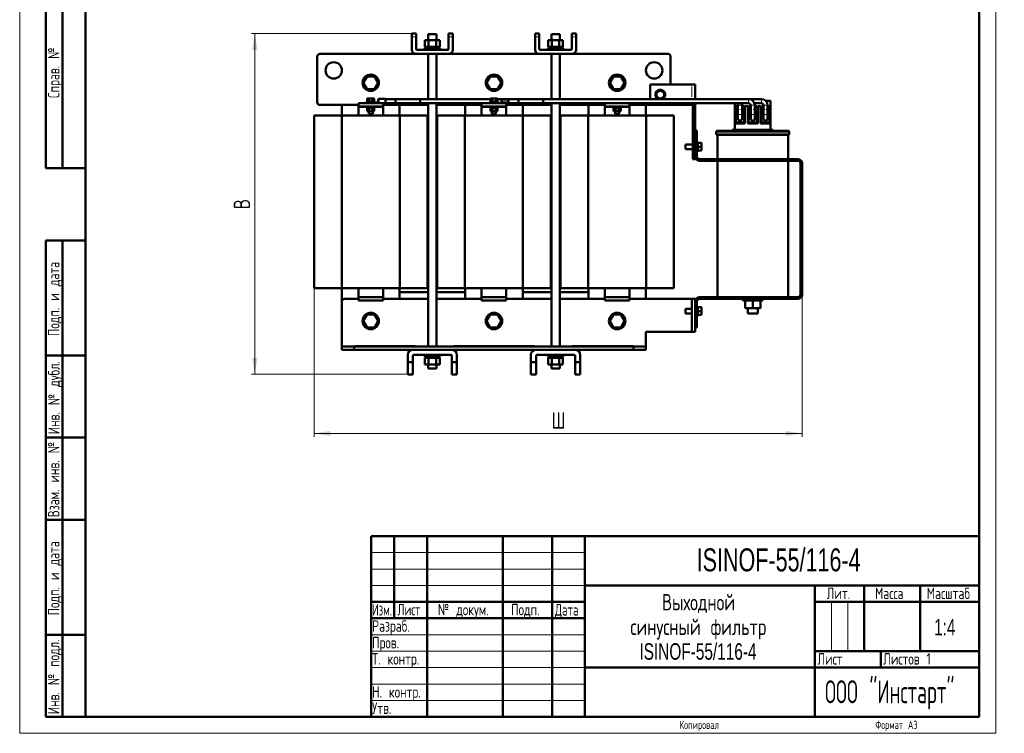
# Model space of a CAD drawing. Header units: millimetres. Extents: x 0 to 1198, y 0 to 1680.
# Tile 1 of 2: x 0 to 1198, y 0 to 869. Entities that reach past the tile are written whole.
import ezdxf

# ---------------------------------------------------------------- set-up
doc = ezdxf.new("R2010")
doc.units = ezdxf.units.MM
doc.header["$LTSCALE"] = 4
doc.linetypes.add('SLD-Сплошная', pattern=[0])
doc.styles.add('SLDTEXTSTYLE0', font='TXT', dxfattribs={"width": 0.7})
doc.styles.add('SLDTEXTSTYLE1', font='TXT', dxfattribs={"width": 0.7, "bigfont": 'bigfont'})
doc.styles.add('SLDTEXTSTYLE2', font='TXT', dxfattribs={"width": 0.705079, "bigfont": 'bigfont'})
doc.styles.add('SLDTEXTSTYLE3', font='TXT', dxfattribs={"width": 0.648852, "bigfont": 'bigfont'})
doc.styles.add('SLDTEXTSTYLE4', font='TXT', dxfattribs={"width": 0.632021, "bigfont": 'bigfont'})
doc.styles.add('SLDTEXTSTYLE5', font='TXT', dxfattribs={"width": 0.625377, "bigfont": 'bigfont'})
doc.styles.add('SLDTEXTSTYLE6', font='TXT', dxfattribs={"width": 0.583291, "bigfont": 'bigfont'})
doc.dimstyles.new('SLDDIMSTYLE0', dxfattribs={"dimtxt": 20, "dimasz": 20, "dimexe": 0, "dimexo": 0.0625, "dimgap": 5, "dimtad": 2, "dimdec": 1, "dimrnd": 1e-09, "dimzin": 12, "dimdsep": 46, "dimtxsty": 'SLDTEXTSTYLE0', "dimsah": 1, "dimcen": 0.09, "dimadec": 0, "dimazin": 3, "dimtfac": 1, "dimtdec": 3, "dimtofl": 0, "dimtmove": 0, "dimatfit": 3, "dimfxl": 1, "dimfrac": 2, "dimtolj": 1, "dimtzin": 12, "dimarcsym": 0})

# ---------------------------------------------------------------- blocks, each defined once
blk = doc.blocks.new('SW_NOTE_0')
at = {"color": 0, "linetype": 'Continuous', "lineweight": 0, "char_height": 20, "attachment_point": 2}
for s, insert, style in [('Выходной', (46.2, 25.7), 'SLDTEXTSTYLE1'), ('синусный фильтр', (45.9, -4.3), 'SLDTEXTSTYLE1'), ('ISINOF-55/116-4', (45.5, -34.3), 'SLDTEXTSTYLE0')]:
    blk.add_mtext(s, dxfattribs=dict(at, insert=insert, style=style))
blk = doc.blocks.new('_D')
at = {"color": 7, "linetype": 'SLD-Сплошная', "lineweight": 0}
for p, q in [((358.3, 541.9), (358.3, 361)), ((952.3, 533.9), (952.3, 361)), ((358.3, 365), (952.3, 365))]:
    blk.add_line(p, q, dxfattribs=at)
at = {"color": 7, "linetype": 'SLD-Сплошная', "lineweight": 18}
for points in [[(358.3, 365), (378.3, 361.9), (378.3, 368)], [(952.3, 365), (932.3, 368), (932.3, 361.9)]]:
    blk.add_solid(points, dxfattribs=at)
at = {"color": 7, "linetype": 'SLD-Сплошная', "lineweight": 18, "insert": (647.5, 390.7), "char_height": 20, "attachment_point": 1, "style": 'SLDTEXTSTYLE1'}
blk.add_mtext('Ш', dxfattribs=at)
blk = doc.blocks.new('_D_1')
at = {"color": 7, "linetype": 'SLD-Сплошная', "lineweight": 0}
for p, q in [((477.2, 851.9), (282.3, 851.9)), ((286.3, 437), (286.3, 851.9)), ((472.2, 437), (282.3, 437))]:
    blk.add_line(p, q, dxfattribs=at)
at = {"color": 7, "linetype": 'SLD-Сплошная', "lineweight": 18}
for points in [[(286.3, 851.9), (283.2, 831.9), (289.3, 831.9)], [(286.3, 437), (289.3, 457), (283.2, 457)]]:
    blk.add_solid(points, dxfattribs=at)
at = {"color": 7, "linetype": 'SLD-Сплошная', "lineweight": 18, "insert": (260.5, 638), "char_height": 20, "attachment_point": 1, "rotation": 90, "style": 'SLDTEXTSTYLE1'}
blk.add_mtext('В', dxfattribs=at)

msp = doc.modelspace()

# ---------------------------------------------------------------- linework, layer by layer
at = {"color": 7, "linetype": 'SLD-Сплошная', "lineweight": 18}
for p, q in [((0, 1680), (0, 0)), ((1188, 1680), (1188, 0)), ((428, 220), (688, 220)), ((428, 200), (688, 200)), ((428, 180), (688, 180)), ((988, 160), (988, 100)), ((1008, 160), (1008, 100)), ((428, 120), (688, 120)), ((428, 100), (688, 100)), ((428, 80), (688, 80)), ((428, 60), (688, 60)), ((428, 40), (688, 40)), ((0, 0), (1188, 0))]:
    msp.add_line(p, q, dxfattribs=at)
at = {"color": 7, "linetype": 'SLD-Сплошная', "lineweight": 50}
for p, q in [((80, 1660), (80, 20)), ((80, 1660), (80, 20)), ((1168, 20), (1168, 1660)), ((32, 688), (32, 1168)), ((32, 688), (32, 1168)), ((52, 688), (52, 1168)), ((52, 688), (52, 1168)), ((482.49, 851.86), (477.28, 851.86)), ((477.28, 847.69), (477.28, 851.86)), ((482.49, 847.69), (482.49, 851.86)), ((527.28, 851.86), (522.08, 851.86)), ((522.08, 847.69), (522.08, 851.86)), ((527.28, 847.69), (527.28, 851.86)), ((632.49, 851.86), (627.28, 851.86)), ((627.28, 847.69), (627.28, 851.86)), ((632.49, 847.69), (632.49, 851.86)), ((672.08, 847.69), (672.08, 851.86)), ((677.28, 851.86), (672.08, 851.86)), ((677.28, 847.69), (677.28, 851.86)), ((477.28, 847.69), (477.28, 832.11)), ((482.49, 833.15), (482.49, 847.69)), ((493.28, 835.71), (493.28, 843.71)), ((497.78, 843.71), (493.28, 843.71)), ((497.28, 850.9), (497.28, 843.71)), ((507.28, 850.9), (497.28, 850.9)), ((497.78, 835.71), (497.78, 843.71)), ((506.78, 843.71), (497.78, 843.71)), ((506.78, 835.71), (506.78, 843.71)), ((511.28, 843.71), (506.78, 843.71)), ((507.28, 843.71), (507.28, 850.9)), ((511.28, 835.71), (511.28, 843.71)), ((522.08, 847.69), (522.08, 833.15)), ((527.28, 832.11), (527.28, 847.69)), ((627.28, 847.69), (627.28, 832.11)), ((632.49, 833.15), (632.49, 847.69)), ((643.28, 835.71), (643.28, 843.71)), ((647.78, 843.71), (643.28, 843.71)), ((647.28, 850.9), (647.28, 843.71)), ((657.28, 850.9), (647.28, 850.9)), ((647.78, 835.71), (647.78, 843.71)), ((656.78, 843.71), (647.78, 843.71)), ((656.78, 835.71), (656.78, 843.71)), ((661.28, 843.71), (656.78, 843.71)), ((657.28, 843.71), (657.28, 850.9)), ((661.28, 835.71), (661.28, 843.71)), ((672.08, 847.69), (672.08, 833.15)), ((677.28, 832.11), (677.28, 847.69)), ((521.03, 832.11), (483.53, 832.11)), ((492.28, 833.71), (492.28, 832.11)), ((512.28, 833.71), (492.28, 833.71)), ((492.28, 832.11), (512.28, 832.11)), ((493.28, 835.71), (497.78, 835.71)), ((494.49, 835.71), (494.49, 833.71)), ((497.28, 832.11), (497.28, 832.11)), ((497.78, 835.71), (506.78, 835.71)), ((506.78, 835.71), (511.28, 835.71)), ((507.28, 832.11), (507.28, 832.11)), ((510.08, 833.71), (510.08, 835.71)), ((512.28, 832.11), (512.28, 833.71)), ((671.03, 832.11), (633.53, 832.11)), ((642.28, 833.71), (642.28, 832.11)), ((642.28, 833.71), (662.28, 833.71)), ((642.28, 832.11), (662.28, 832.11)), ((643.28, 835.71), (647.78, 835.71)), ((644.49, 835.71), (644.49, 833.71)), ((647.28, 832.11), (647.28, 832.11)), ((647.78, 835.71), (656.78, 835.71)), ((656.78, 835.71), (661.28, 835.71)), ((657.28, 832.11), (657.28, 832.11)), ((660.08, 833.71), (660.08, 835.71)), ((662.28, 832.11), (662.28, 833.71)), ((362.28, 823.9), (362.28, 767.9)), ((482.49, 826.9), (365.28, 826.9)), ((522.08, 826.9), (482.49, 826.9)), ((497.28, 826.9), (497.28, 771.99)), ((507.28, 771.99), (507.28, 826.9)), ((632.49, 826.9), (522.08, 826.9)), ((672.08, 826.9), (632.49, 826.9)), ((647.28, 826.9), (647.28, 771.99)), ((657.28, 771.99), (657.28, 826.9)), ((789.28, 826.9), (672.08, 826.9)), ((792.28, 789.9), (792.28, 823.9)), ((418.28, 791.9), (422.78, 799.7)), ((422.78, 784.11), (418.28, 791.9)), ((422.78, 799.7), (431.78, 799.7)), ((431.78, 799.7), (436.28, 791.9)), ((436.28, 791.9), (431.78, 784.11)), ((568.28, 791.9), (572.78, 799.7)), ((572.78, 784.11), (568.28, 791.9)), ((572.78, 799.7), (581.78, 799.7)), ((581.78, 799.7), (586.28, 791.9)), ((586.28, 791.9), (581.78, 784.11)), ((718.28, 791.9), (722.78, 799.7)), ((722.78, 784.11), (718.28, 791.9)), ((722.78, 799.7), (731.78, 799.7)), ((731.78, 799.7), (736.28, 791.9)), ((736.28, 791.9), (731.78, 784.11)), ((431.78, 784.11), (422.78, 784.11)), ((581.78, 784.11), (572.78, 784.11)), ((731.78, 784.11), (722.78, 784.11)), ((767.28, 789.9), (818.28, 789.9)), ((767.28, 789.9), (767.28, 771.99)), ((775.11, 780.1), (779.78, 782.8)), ((775.11, 774.7), (775.11, 780.1)), ((779.78, 782.8), (784.46, 780.1)), ((784.46, 780.1), (784.46, 774.7)), ((822.28, 789.9), (818.28, 789.9)), ((822.28, 789.9), (822.28, 771.99)), ((421.28, 767.86), (421.28, 767.06)), ((431.6, 767.86), (421.28, 767.86)), ((421.28, 767.06), (431.35, 767.06)), ((422.48, 768.9), (422.48, 768.13)), ((422.48, 768.9), (432.08, 768.9)), ((422.48, 768.13), (432.08, 768.13)), ((422.96, 772.8), (422.96, 768.96)), ((425.12, 772.8), (422.96, 772.8)), ((425.12, 768.96), (422.96, 768.96)), ((424.88, 768.9), (424.88, 768.9)), ((429.68, 768.9), (424.88, 768.9)), ((424.88, 768.13), (424.88, 767.86)), ((424.88, 767.06), (424.88, 766.9)), ((425.12, 768.96), (425.12, 772.8)), ((429.44, 772.8), (425.12, 772.8)), ((429.44, 768.96), (425.12, 768.96)), ((429.44, 768.96), (429.44, 772.8)), ((431.6, 772.8), (429.44, 772.8)), ((431.6, 768.96), (429.44, 768.96)), ((429.68, 768.9), (429.68, 768.9)), ((429.68, 767.86), (429.68, 768.13)), ((429.68, 766.9), (429.68, 767.06)), ((431.6, 768.96), (431.6, 772.8)), ((432.07, 767.06), (432.07, 767.06)), ((432.07, 767.06), (432.08, 767.06)), ((432.08, 768.13), (432.08, 768.9)), ((432.62, 767.16), (433.2, 767.01)), ((436.28, 768.46), (432.87, 767.97)), ((433.13, 767.03), (433.19, 767.01)), ((436.57, 767.86), (433.33, 767.28)), ((436.58, 771.99), (436.28, 771.99)), ((436.28, 771.99), (436.28, 768.04)), ((445.08, 772.46), (436.58, 772.46)), ((445.08, 772.46), (445.08, 772.46)), ((445.08, 771.99), (445.08, 772.46)), ((445.08, 772.46), (445.08, 771.99)), ((457.28, 771.99), (445.08, 771.99)), ((487.28, 771.99), (457.28, 771.99)), ((572.96, 771.99), (487.28, 771.99)), ((572.48, 768.9), (572.48, 768.13)), ((572.48, 768.9), (582.08, 768.9)), ((572.48, 768.13), (582.08, 768.13)), ((572.96, 768.96), (572.96, 772.8)), ((575.12, 772.8), (572.96, 772.8)), ((572.96, 768.96), (575.12, 768.96)), ((574.88, 768.9), (574.88, 768.9)), ((579.68, 768.9), (574.88, 768.9)), ((574.88, 768.13), (574.88, 766.9)), ((575.12, 768.96), (575.12, 772.8)), ((579.44, 772.8), (575.12, 772.8)), ((575.12, 768.96), (579.44, 768.96)), ((579.44, 768.96), (579.44, 772.8)), ((581.6, 772.8), (579.44, 772.8)), ((579.44, 768.96), (581.6, 768.96)), ((579.68, 768.9), (579.68, 768.9)), ((579.68, 766.9), (579.68, 768.13)), ((581.6, 768.96), (581.6, 772.8)), ((586.28, 771.99), (581.6, 771.99)), ((582.08, 768.13), (582.08, 768.9)), ((586.27, 767.86), (586.59, 767.86)), ((607.28, 771.99), (586.28, 771.99)), ((586.28, 771.99), (586.28, 768.04)), ((586.57, 768.01), (586.58, 768.5)), ((586.58, 771.46), (586.58, 771.99)), ((595.08, 771.46), (586.58, 771.46)), ((586.58, 767.86), (595.08, 767.86)), ((637.28, 771.99), (607.28, 771.99)), ((887.28, 771.99), (637.28, 771.99)), ((779.78, 772), (775.11, 774.7)), ((784.46, 774.7), (779.78, 772)), ((902.8, 771.99), (887.28, 771.99)), ((907.89, 770), (914.03, 770)), ((914.03, 753), (914.03, 770)), ((365.28, 764.9), (412.28, 764.9)), ((392.28, 764.9), (392.28, 751.9)), ((412.28, 766.9), (412.28, 762.9)), ((412.28, 766.9), (442.28, 766.9)), ((412.28, 762.9), (442.28, 762.9)), ((412.28, 761.9), (412.28, 762.9)), ((412.28, 761.9), (412.28, 751.9)), ((422.48, 762.78), (422.48, 762.01)), ((432.08, 762.78), (422.48, 762.78)), ((432.08, 762.01), (422.48, 762.01)), ((422.96, 761.05), (422.96, 757.21)), ((425.12, 761.05), (422.96, 761.05)), ((422.96, 757.21), (425.12, 757.21)), ((423.54, 762.01), (423.54, 761.05)), ((424.88, 762.9), (424.88, 762.78)), ((424.88, 757.21), (424.88, 753.9)), ((425.12, 761.05), (425.12, 757.21)), ((429.44, 761.05), (425.12, 761.05)), ((425.12, 757.21), (429.44, 757.21)), ((429.44, 761.05), (429.44, 757.21)), ((431.6, 761.05), (429.44, 761.05)), ((429.44, 757.21), (431.6, 757.21)), ((429.68, 762.78), (429.68, 762.9)), ((429.68, 753.9), (429.68, 757.21)), ((431.02, 761.05), (431.02, 762.01)), ((431.6, 761.05), (431.6, 757.21)), ((432.08, 762.01), (432.08, 762.78)), ((433.2, 767.01), (435.61, 766.9)), ((442.28, 766.9), (442.28, 762.9)), ((442.28, 766.86), (445.08, 766.86)), ((442.28, 764.9), (497.28, 764.9)), ((442.28, 762.9), (442.28, 761.9)), ((442.28, 761.9), (442.28, 751.9)), ((445.08, 766.99), (457.28, 766.99)), ((457.28, 766.99), (487.28, 766.99)), ((462.28, 751.9), (462.28, 764.9)), ((487.28, 766.99), (574.88, 766.99)), ((497.28, 766.99), (497.28, 470.9)), ((507.28, 470.9), (507.28, 766.99)), ((507.28, 764.9), (562.28, 764.9)), ((542.28, 764.9), (542.28, 751.9)), ((562.28, 766.9), (562.28, 762.9)), ((562.28, 766.9), (592.28, 766.9)), ((562.28, 762.9), (592.28, 762.9)), ((562.28, 761.9), (562.28, 762.9)), ((562.28, 761.9), (562.28, 751.9)), ((572.48, 762.78), (572.48, 762.01)), ((582.08, 762.78), (572.48, 762.78)), ((582.08, 762.01), (572.48, 762.01)), ((572.96, 761.05), (572.96, 757.21)), ((572.96, 761.05), (575.12, 761.05)), ((572.96, 757.21), (575.12, 757.21)), ((573.54, 762.01), (573.54, 761.05)), ((574.88, 762.9), (574.88, 762.78)), ((574.88, 757.21), (574.88, 753.9)), ((575.12, 757.21), (575.12, 761.05)), ((575.12, 761.05), (579.44, 761.05)), ((575.12, 757.21), (579.44, 757.21)), ((579.44, 761.05), (579.44, 757.21)), ((579.44, 761.05), (581.6, 761.05)), ((579.44, 757.21), (581.6, 757.21)), ((579.68, 766.99), (595.08, 766.99)), ((579.68, 762.78), (579.68, 762.9)), ((579.68, 753.9), (579.68, 757.21)), ((581.02, 761.05), (581.02, 762.01)), ((581.6, 761.05), (581.6, 757.21)), ((582.08, 762.01), (582.08, 762.78)), ((592.28, 766.9), (592.28, 762.9)), ((592.28, 764.9), (647.28, 764.9)), ((592.28, 762.9), (592.28, 761.9)), ((592.28, 761.9), (592.28, 751.9)), ((595.08, 766.99), (607.28, 766.99)), ((607.28, 766.99), (637.28, 766.99)), ((612.28, 751.9), (612.28, 764.9)), ((637.28, 766.99), (887.28, 766.99)), ((647.28, 766.99), (647.28, 470.9)), ((657.28, 470.9), (657.28, 766.99)), ((657.28, 764.9), (712.28, 764.9)), ((692.28, 764.9), (692.28, 751.9)), ((712.28, 766.9), (742.28, 766.9)), ((712.28, 766.9), (712.28, 762.9)), ((712.28, 762.9), (742.28, 762.9)), ((712.28, 761.9), (712.28, 762.9)), ((712.28, 761.9), (712.28, 751.9)), ((722.48, 762.78), (722.48, 762.01)), ((732.08, 762.78), (722.48, 762.78)), ((732.08, 762.01), (722.48, 762.01)), ((722.96, 761.05), (722.96, 757.21)), ((725.12, 761.05), (722.96, 761.05)), ((722.96, 757.21), (725.12, 757.21)), ((723.54, 762.01), (723.54, 761.05)), ((724.88, 766.99), (724.88, 766.9)), ((724.88, 762.9), (724.88, 762.78)), ((724.88, 757.21), (724.88, 753.9)), ((725.12, 761.05), (725.12, 757.21)), ((729.44, 761.05), (725.12, 761.05)), ((725.12, 757.21), (729.44, 757.21)), ((729.44, 761.05), (729.44, 757.21)), ((731.6, 761.05), (729.44, 761.05)), ((729.44, 757.21), (731.6, 757.21)), ((729.68, 766.9), (729.68, 766.99)), ((729.68, 762.78), (729.68, 762.9)), ((729.68, 753.9), (729.68, 757.21)), ((731.02, 761.05), (731.02, 762.01)), ((731.6, 761.05), (731.6, 757.21)), ((732.08, 762.01), (732.08, 762.78)), ((742.28, 766.9), (742.28, 762.9)), ((742.28, 764.9), (767.28, 764.9)), ((742.28, 762.9), (742.28, 761.9)), ((742.28, 761.9), (742.28, 751.9)), ((762.28, 751.9), (762.28, 764.9)), ((767.28, 766.99), (767.28, 764.9)), ((767.28, 764.9), (818.28, 764.9)), ((818.28, 764.9), (822.28, 764.9)), ((819.28, 734.9), (819.28, 764.9)), ((822.28, 766.99), (822.28, 764.9)), ((822.28, 734.9), (822.28, 764.9)), ((870.53, 753), (870.53, 766.99)), ((874.27, 763.5), (871.73, 763.5)), ((871.73, 763.5), (871.73, 753.5)), ((874.27, 764.49), (874.27, 759.49)), ((874.27, 759.49), (874.27, 753.34)), ((879.27, 759.49), (879.27, 764.49)), ((881.73, 763.5), (879.27, 763.5)), ((879.27, 753.34), (879.27, 759.49)), ((881.73, 753.5), (881.73, 763.5)), ((882.73, 763.5), (886.28, 763.5)), ((882.73, 763.5), (882.73, 753)), ((886.28, 753), (886.28, 763.5)), ((889.78, 763.5), (887.28, 763.5)), ((887.28, 763.5), (887.28, 753.5)), ((889.78, 764.49), (889.78, 759.49)), ((889.78, 759.49), (889.78, 753.34)), ((894.35, 766.99), (902.8, 766.99)), ((894.78, 759.49), (894.78, 764.49)), ((897.28, 763.5), (894.78, 763.5)), ((894.78, 753.34), (894.78, 759.49)), ((897.28, 753.5), (897.28, 763.5)), ((898.28, 763.5), (901.83, 763.5)), ((898.28, 753), (898.28, 763.5)), ((901.83, 753), (901.83, 763.5)), ((905.3, 763.5), (902.83, 763.5)), ((902.83, 763.5), (902.83, 753.5)), ((905.3, 764.49), (905.3, 759.49)), ((905.3, 759.49), (905.3, 753.34)), ((910.3, 759.49), (910.3, 764.49)), ((912.83, 763.5), (910.3, 763.5)), ((910.3, 753.34), (910.3, 759.49)), ((912.83, 753.5), (912.83, 763.5)), ((358.26, 751.9), (358.26, 541.9)), ((358.26, 751.9), (392.03, 751.9)), ((392.03, 751.9), (392.03, 541.9)), ((392.03, 751.9), (462.54, 751.9)), ((424.88, 753.9), (429.68, 753.9)), ((462.54, 751.9), (462.54, 541.9)), ((462.54, 751.9), (496.31, 751.9)), ((496.31, 541.9), (496.31, 751.9)), ((508.26, 751.9), (508.26, 541.9)), ((508.26, 751.9), (542.03, 751.9)), ((542.03, 751.9), (542.03, 541.9)), ((542.03, 751.9), (612.54, 751.9)), ((574.88, 753.9), (579.68, 753.9)), ((612.54, 751.9), (612.54, 541.9)), ((612.54, 751.9), (646.31, 751.9)), ((646.31, 541.9), (646.31, 751.9)), ((658.26, 751.9), (658.26, 541.9)), ((658.26, 751.9), (692.03, 751.9)), ((692.03, 751.9), (692.03, 541.9)), ((692.03, 751.9), (762.54, 751.9)), ((724.88, 753.9), (729.68, 753.9)), ((762.54, 751.9), (762.54, 541.9)), ((762.54, 751.9), (796.31, 751.9)), ((796.31, 541.9), (796.31, 751.9)), ((874.27, 753), (870.53, 753)), ((870.53, 742.5), (870.53, 753)), ((871.73, 753.5), (874.27, 753.5)), ((874.27, 752.5), (871.73, 752.5)), ((871.73, 752.5), (871.73, 743.5)), ((871.73, 743.5), (881.73, 743.5)), ((874.27, 748.34), (874.27, 753.34)), ((874.27, 748.8), (874.27, 747.3)), ((874.53, 747.3), (874.27, 747.3)), ((879.27, 747.3), (879.01, 747.3)), ((879.27, 753.5), (881.73, 753.5)), ((879.27, 753.34), (879.27, 748.34)), ((882.73, 753), (879.27, 753)), ((881.73, 752.5), (879.27, 752.5)), ((879.27, 748.8), (879.27, 747.3)), ((879.27, 748.8), (879.27, 748.8)), ((881.73, 743.5), (881.73, 752.5)), ((882.73, 753), (882.73, 742.5)), ((889.78, 753), (886.28, 753)), ((886.28, 742.5), (886.28, 753)), ((887.28, 753.5), (889.78, 753.5)), ((889.78, 752.5), (887.28, 752.5)), ((887.28, 752.5), (887.28, 743.5)), ((887.28, 743.5), (897.28, 743.5)), ((889.78, 748.34), (889.78, 753.34)), ((889.78, 748.8), (889.78, 747.3)), ((890.04, 747.3), (889.78, 747.3)), ((894.78, 747.3), (894.52, 747.3)), ((894.78, 753.5), (897.28, 753.5)), ((894.78, 753.34), (894.78, 748.34)), ((898.28, 753), (894.78, 753)), ((897.28, 752.5), (894.78, 752.5)), ((894.78, 748.8), (894.78, 747.3)), ((894.78, 748.8), (894.78, 748.8)), ((897.28, 743.5), (897.28, 752.5)), ((898.28, 742.5), (898.28, 753)), ((905.3, 753), (901.83, 753)), ((901.83, 753), (901.83, 742.5)), ((902.83, 753.5), (905.3, 753.5)), ((905.3, 752.5), (902.83, 752.5)), ((902.83, 752.5), (902.83, 743.5)), ((902.83, 743.5), (912.83, 743.5)), ((905.3, 748.34), (905.3, 753.34)), ((905.3, 748.8), (905.3, 747.3)), ((905.55, 747.3), (905.3, 747.3)), ((910.3, 747.3), (910.04, 747.3)), ((910.3, 753.5), (912.83, 753.5)), ((910.3, 753.34), (910.3, 748.34)), ((914.03, 753), (910.3, 753)), ((912.83, 752.5), (910.3, 752.5)), ((910.3, 748.8), (910.3, 747.3)), ((912.83, 743.5), (912.83, 752.5)), ((914.03, 742.5), (914.03, 753)), ((822.28, 734.9), (819.28, 734.9)), ((819.28, 698.9), (819.28, 734.9)), ((822.28, 698.9), (822.28, 734.9)), ((824.28, 733.9), (822.28, 733.9)), ((824.28, 733.9), (824.28, 730.9)), ((847.78, 731.9), (847.78, 729.9)), ((935.28, 733.4), (849.28, 733.4)), ((867.28, 734.7), (867.28, 733.4)), ((917.28, 734.7), (867.28, 734.7)), ((870.53, 742.5), (882.73, 742.5)), ((870.53, 734.7), (870.53, 742.5)), ((886.28, 742.5), (898.28, 742.5)), ((901.83, 742.5), (914.03, 742.5)), ((914.03, 742.5), (914.03, 734.7)), ((917.28, 733.4), (917.28, 734.7)), ((936.78, 729.9), (936.78, 731.9)), ((822.28, 701.9), (822.28, 730.9)), ((824.28, 730.9), (824.28, 701.9)), ((825.24, 719.9), (824.28, 719.9)), ((825.24, 719.9), (825.24, 707.9)), ((849.28, 728.4), (849.28, 698.9)), ((935.28, 728.4), (849.28, 728.4)), ((935.28, 698.9), (935.28, 728.4)), ((819.28, 716.9), (810.28, 716.9)), ((810.28, 716.9), (810.28, 710.9)), ((810.28, 710.9), (819.28, 710.9)), ((824.28, 707.9), (825.24, 707.9)), ((830.04, 718.58), (825.24, 718.58)), ((825.24, 713.9), (830.04, 713.9)), ((825.24, 709.23), (830.04, 709.23)), ((830.04, 713.9), (830.04, 718.58)), ((830.04, 709.23), (830.04, 713.9)), ((819.28, 698.9), (822.28, 698.9)), ((827.28, 698.9), (947.28, 698.9)), ((947.28, 696.9), (827.28, 696.9)), ((849.28, 696.9), (849.28, 530.9)), ((935.28, 530.9), (935.28, 696.9)), ((32, 688), (80, 688)), ((950.28, 533.9), (950.28, 693.9)), ((952.28, 693.9), (952.28, 533.9)), ((32, 20), (32, 600)), ((32, 600), (80, 600)), ((52, 20), (52, 600)), ((358.26, 541.9), (392.03, 541.9)), ((392.03, 541.9), (462.54, 541.9)), ((392.28, 541.9), (392.28, 525.9)), ((412.28, 541.9), (412.28, 531.9)), ((442.28, 541.9), (442.28, 531.9)), ((462.28, 528.9), (462.28, 541.9)), ((462.54, 541.9), (496.31, 541.9)), ((508.26, 541.9), (542.03, 541.9)), ((542.03, 541.9), (612.54, 541.9)), ((542.28, 541.9), (542.28, 528.9)), ((562.28, 541.9), (562.28, 531.9)), ((592.28, 541.9), (592.28, 531.9)), ((612.28, 528.9), (612.28, 541.9)), ((612.54, 541.9), (646.31, 541.9)), ((658.26, 541.9), (692.03, 541.9)), ((692.03, 541.9), (762.54, 541.9)), ((692.28, 541.9), (692.28, 528.9)), ((712.28, 541.9), (712.28, 531.9)), ((742.28, 541.9), (742.28, 531.9)), ((762.28, 528.9), (762.28, 541.9)), ((762.54, 541.9), (796.31, 541.9)), ((395.28, 528.9), (412.28, 528.9)), ((412.28, 530.9), (412.28, 531.9)), ((412.28, 530.9), (412.28, 526.9)), ((412.28, 530.9), (442.28, 530.9)), ((442.28, 531.9), (442.28, 530.9)), ((442.28, 530.9), (442.28, 526.9)), ((442.28, 528.9), (497.28, 528.9)), ((462.28, 536.9), (497.28, 536.9)), ((507.28, 536.9), (542.28, 536.9)), ((507.28, 528.9), (562.28, 528.9)), ((562.28, 530.9), (562.28, 531.9)), ((562.28, 530.9), (592.28, 530.9)), ((562.28, 530.9), (562.28, 526.9)), ((592.28, 531.9), (592.28, 530.9)), ((592.28, 530.9), (592.28, 526.9)), ((592.28, 528.9), (647.28, 528.9)), ((612.28, 536.9), (647.28, 536.9)), ((657.28, 536.9), (692.28, 536.9)), ((657.28, 528.9), (712.28, 528.9)), ((712.28, 530.9), (712.28, 531.9)), ((712.28, 530.9), (742.28, 530.9)), ((712.28, 530.9), (712.28, 526.9)), ((742.28, 531.9), (742.28, 530.9)), ((742.28, 530.9), (742.28, 526.9)), ((742.28, 528.9), (817.28, 528.9)), ((817.28, 528.9), (818.28, 528.9)), ((818.28, 528.9), (818.28, 488.9)), ((818.28, 528.9), (822.28, 528.9)), ((822.28, 528.9), (822.28, 488.9)), ((827.28, 530.9), (947.28, 530.9)), ((947.28, 528.9), (827.28, 528.9)), ((880.28, 528.9), (880.28, 526.98)), ((904.28, 526.98), (904.28, 528.9)), ((392.28, 471.9), (392.28, 525.9)), ((412.28, 526.9), (442.28, 526.9)), ((562.28, 526.9), (592.28, 526.9)), ((712.28, 526.9), (742.28, 526.9)), ((818.28, 516.9), (810.28, 516.9)), ((810.28, 516.9), (810.28, 510.9)), ((822.28, 496.9), (822.28, 525.9)), ((824.28, 525.9), (824.28, 496.9)), ((825.24, 519.9), (824.28, 519.9)), ((825.24, 519.9), (825.24, 507.9)), ((825.24, 518.58), (830.04, 518.58)), ((830.04, 513.9), (830.04, 518.58)), ((904.28, 526.98), (880.28, 526.98)), ((882.93, 526.98), (882.93, 517.38)), ((882.93, 517.38), (892.28, 517.38)), ((886.28, 517.38), (886.28, 510.9)), ((892.28, 526.98), (892.28, 517.38)), ((892.28, 517.38), (901.64, 517.38)), ((898.28, 510.9), (898.28, 517.38)), ((901.64, 526.98), (901.64, 517.38)), ((418.28, 501.9), (422.78, 509.7)), ((422.78, 509.7), (431.78, 509.7)), ((431.78, 509.7), (436.28, 501.9)), ((568.28, 501.9), (572.78, 509.7)), ((572.78, 509.7), (581.78, 509.7)), ((581.78, 509.7), (586.28, 501.9)), ((718.28, 501.9), (722.78, 509.7)), ((722.78, 509.7), (731.78, 509.7)), ((731.78, 509.7), (736.28, 501.9)), ((810.28, 510.9), (818.28, 510.9)), ((824.28, 507.9), (825.24, 507.9)), ((825.24, 513.9), (830.04, 513.9)), ((825.24, 509.23), (830.04, 509.23)), ((830.04, 509.23), (830.04, 513.9)), ((886.28, 510.9), (898.28, 510.9)), ((422.78, 494.11), (418.28, 501.9)), ((431.78, 494.11), (422.78, 494.11)), ((436.28, 501.9), (431.78, 494.11)), ((572.78, 494.11), (568.28, 501.9)), ((581.78, 494.11), (572.78, 494.11)), ((586.28, 501.9), (581.78, 494.11)), ((722.78, 494.11), (718.28, 501.9)), ((731.78, 494.11), (722.78, 494.11)), ((736.28, 501.9), (731.78, 494.11)), ((822.28, 493.9), (824.28, 493.9)), ((824.28, 496.9), (824.28, 493.9)), ((762.28, 471.9), (762.28, 488.9)), ((817.28, 488.9), (762.28, 488.9)), ((818.28, 488.9), (817.28, 488.9)), ((822.28, 488.9), (818.28, 488.9)), ((392.28, 470.9), (392.28, 471.9)), ((392.28, 466.9), (392.28, 470.9)), ((392.28, 470.9), (407.28, 470.9)), ((407.28, 466.9), (407.28, 470.9)), ((407.28, 470.9), (747.28, 470.9)), ((747.28, 470.9), (747.28, 466.9)), ((747.28, 470.9), (762.28, 470.9)), ((762.28, 471.9), (762.28, 470.9)), ((762.28, 466.9), (762.28, 470.9)), ((80, 460), (32, 460)), ((392.28, 466.9), (407.28, 466.9)), ((478.53, 466.9), (407.28, 466.9)), ((472.28, 460.65), (472.28, 451.95)), ((478.53, 466.9), (526.03, 466.9)), ((478.53, 451.95), (478.53, 459.4)), ((479.78, 460.65), (524.78, 460.65)), ((492.28, 460.6), (492.28, 459)), ((512.28, 460.6), (492.28, 460.6)), ((512.28, 459), (492.28, 459)), ((493.28, 457), (493.28, 449)), ((497.78, 457), (493.28, 457)), ((494.49, 459), (494.49, 457)), ((497.28, 460.65), (497.28, 460.6)), ((497.78, 457), (497.78, 449)), ((506.78, 457), (497.78, 457)), ((506.78, 457), (506.78, 449)), ((511.28, 457), (506.78, 457)), ((507.28, 460.6), (507.28, 460.65)), ((510.08, 457), (510.08, 459)), ((511.28, 457), (511.28, 449)), ((512.28, 459), (512.28, 460.6)), ((628.53, 466.9), (526.03, 466.9)), ((526.03, 459.4), (526.03, 451.95)), ((532.28, 451.95), (532.28, 460.65)), ((622.28, 460.65), (622.28, 451.95)), ((628.53, 466.9), (676.03, 466.9)), ((628.53, 451.95), (628.53, 459.4)), ((629.78, 460.65), (674.78, 460.65)), ((642.28, 460.6), (642.28, 459)), ((662.28, 460.6), (642.28, 460.6)), ((642.28, 459), (662.28, 459)), ((643.28, 457), (643.28, 449)), ((647.78, 457), (643.28, 457)), ((644.49, 459), (644.49, 457)), ((647.28, 460.65), (647.28, 460.6)), ((647.78, 457), (647.78, 449)), ((656.78, 457), (647.78, 457)), ((656.78, 457), (656.78, 449)), ((661.28, 457), (656.78, 457)), ((657.28, 460.6), (657.28, 460.65)), ((660.08, 457), (660.08, 459)), ((661.28, 457), (661.28, 449)), ((662.28, 459), (662.28, 460.6)), ((747.28, 466.9), (676.03, 466.9)), ((676.03, 459.4), (676.03, 451.95)), ((682.28, 451.95), (682.28, 460.65)), ((762.28, 466.9), (747.28, 466.9)), ((472.28, 451.95), (478.53, 451.95)), ((472.28, 451.95), (472.28, 436.95)), ((478.53, 451.95), (478.53, 436.95)), ((493.28, 449), (497.78, 449)), ((497.28, 449), (497.28, 443.9)), ((497.28, 443.9), (507.28, 443.9)), ((497.78, 449), (506.78, 449)), ((506.78, 449), (511.28, 449)), ((507.28, 443.9), (507.28, 449)), ((526.03, 451.95), (532.28, 451.95)), ((526.03, 451.95), (526.03, 436.95)), ((532.28, 451.95), (532.28, 436.95)), ((622.28, 451.95), (628.53, 451.95)), ((622.28, 451.95), (622.28, 436.95)), ((628.53, 451.95), (628.53, 436.95)), ((643.28, 449), (647.78, 449)), ((647.28, 449), (647.28, 443.9)), ((647.28, 443.9), (657.28, 443.9)), ((647.78, 449), (656.78, 449)), ((656.78, 449), (661.28, 449)), ((657.28, 443.9), (657.28, 449)), ((676.03, 451.95), (682.28, 451.95)), ((676.03, 451.95), (676.03, 436.95)), ((682.28, 451.95), (682.28, 436.95)), ((472.28, 436.95), (478.53, 436.95)), ((526.03, 436.95), (532.28, 436.95)), ((622.28, 436.95), (628.53, 436.95)), ((676.03, 436.95), (682.28, 436.95)), ((80, 360), (32, 360)), ((80, 260), (32, 260)), ((428, 240), (1168, 240)), ((428, 240), (428, 20)), ((456, 140), (456, 240)), ((496, 240), (496, 20)), ((588, 240), (588, 20)), ((648, 240), (648, 20)), ((688, 240), (688, 20)), ((688, 180), (1168, 180)), ((968, 180), (968, 20)), ((1028, 180), (1028, 100)), ((1096, 180), (1096, 100)), ((428, 160), (688, 160)), ((968, 160), (1168, 160)), ((428, 140), (688, 140)), ((32, 120), (80, 120)), ((968, 100), (1168, 100)), ((1048, 100), (1048, 80)), ((688, 80), (1168, 80)), ((32, 20), (80, 20)), ((80, 20), (1168, 20))]:
    msp.add_line(p, q, dxfattribs=at)
at = {"color": 8, "linetype": 'SLD-Сплошная', "lineweight": 18}
for p, q in [((481.71, 847.69), (478.06, 847.69)), ((526.5, 847.69), (522.86, 847.69)), ((631.71, 847.69), (628.07, 847.69)), ((676.5, 847.69), (672.86, 847.69)), ((818.28, 787.22), (818.28, 774.68)), ((431.37, 767.11), (431.58, 767.81)), ((433.11, 767.25), (432.25, 767.09)), ((432.91, 767.91), (433.05, 767.67)), ((887.28, 766.99), (887.28, 771.99)), ((902.8, 766.99), (902.8, 771.99)), ((421.85, 761.9), (413.97, 761.9)), ((440.59, 761.9), (432.71, 761.9)), ((571.85, 761.9), (563.97, 761.9)), ((590.59, 761.9), (582.71, 761.9)), ((721.85, 761.9), (713.97, 761.9)), ((740.59, 761.9), (732.71, 761.9)), ((818.28, 766.68), (818.28, 765.22)), ((874.27, 764.49), (879.27, 764.49)), ((889.78, 764.49), (894.78, 764.49)), ((905.3, 764.49), (910.3, 764.49)), ((936.78, 731.9), (847.78, 731.9)), ((822.58, 730.9), (823.98, 730.9)), ((892.28, 729.9), (847.78, 729.9)), ((936.78, 729.9), (892.28, 729.9)), ((416.78, 531.9), (437.78, 531.9)), ((566.78, 531.9), (587.78, 531.9)), ((716.78, 531.9), (737.78, 531.9)), ((817.28, 518.7), (817.28, 527.1)), ((817.28, 492.2), (817.28, 507.6)), ((823.98, 496.9), (822.58, 496.9)), ((408.03, 471.9), (481.53, 471.9)), ((528.28, 471.9), (626.28, 471.9)), ((673.03, 471.9), (746.53, 471.9))]:
    msp.add_line(p, q, dxfattribs=at)
at = {"color": 7, "linetype": 'SLD-Сплошная', "lineweight": 50, "flags": 128}
for points in [[(445.09, 766.99), (445.09, 766.91), (445.08, 766.91), (445.08, 767.27), (445.07, 767.95), (445.07, 768.85), (445.07, 769.87), (445.07, 770.85), (445.07, 771.68), (445.08, 772.24), (445.08, 772.46), (445.08, 772.46)], [(445.08, 772.46), (445.09, 772.24), (445.09, 771.99)], [(879.27, 764.49), (879.13, 765.96), (878.84, 766.99)], [(874.27, 748.34), (874.27, 748.34), (874.27, 748.34), (874.27, 748.34), (874.27, 748.34), (874.27, 748.34), (874.27, 748.34), (874.27, 748.34), (874.27, 748.34)], [(889.78, 748.34), (889.78, 748.34), (889.78, 748.34), (889.78, 748.34), (889.78, 748.34), (889.78, 748.34), (889.78, 748.34), (889.78, 748.34), (889.78, 748.34)], [(905.3, 748.34), (905.3, 748.34), (905.3, 748.34), (905.3, 748.34), (905.3, 748.34), (905.3, 748.34), (905.3, 748.34), (905.3, 748.34), (905.3, 748.34)]]:
    msp.add_lwpolyline(points, dxfattribs=at)
at = {"color": 8, "linetype": 'SLD-Сплошная', "lineweight": 18, "flags": 128}
for points in [[(874.57, 753.34), (875, 753.34), (875.81, 753.34), (876.77, 753.34), (877.73, 753.34), (878.54, 753.34)], [(890.08, 753.34), (890.52, 753.34), (891.33, 753.34), (892.28, 753.34), (893.24, 753.34), (894.05, 753.34)], [(905.6, 753.34), (906.03, 753.34), (906.84, 753.34), (907.8, 753.34), (908.75, 753.34), (909.57, 753.34)]]:
    msp.add_lwpolyline(points, dxfattribs=at)
at = {"color": 7, "linetype": 'SLD-Сплошная', "lineweight": 50}
for centre in [(382.28, 806.9), (772.28, 806.9), (427.28, 791.9), (577.28, 791.9), (727.28, 791.9), (427.28, 501.9), (577.28, 501.9), (727.28, 501.9)]:
    msp.add_circle(centre, 10, dxfattribs=at)
for centre, radius, start, end in [((482.49, 832.11), 5.21, 180, 270), ((483.53, 833.15), 1.04, 180, 270), ((521.03, 833.15), 1.04, 270, 0), ((522.08, 832.11), 5.21, 270, 0), ((632.49, 832.11), 5.21, 180, 270), ((633.53, 833.15), 1.04, 180, 270), ((671.03, 833.15), 1.04, 270, 0), ((672.08, 832.11), 5.21, 270, 0), ((365.28, 823.9), 3, 90, 180), ((789.28, 823.9), 3, 0, 90), ((779.78, 777.4), 6, 0, 244.39549), ((365.28, 767.9), 3, 180, 270), ((721.15, 769.57), 284.58, 179.41792, 180.34367), ((774.42, 769.6), 187.85, 179.43342, 180.33452), ((779.78, 777.4), 6, 295.60451, 0), ((887.28, 764.49), 7.5, 360, 90), ((902.8, 764.49), 7.5, 360, 90), ((871.77, 764.49), 2.5, 0, 90), ((887.28, 764.49), 2.5, 0, 90), ((902.8, 764.49), 2.5, 360, 90), ((849.28, 731.9), 1.5, 90, 180), ((935.28, 731.9), 1.5, 0, 90), ((849.28, 729.9), 1.5, 180, 270), ((935.28, 729.9), 1.5, 270, 0), ((827.28, 701.9), 5, 180, 270), ((827.28, 701.9), 3, 180, 270), ((947.28, 693.9), 5, 0, 90), ((947.28, 693.9), 3, 0, 90), ((395.28, 525.9), 3, 90, 180), ((827.28, 525.9), 5, 90, 180), ((827.28, 525.9), 3, 90, 180), ((947.28, 533.9), 3, 270, 0), ((947.28, 533.9), 5, 270, 0), ((478.53, 460.65), 6.25, 90, 180), ((479.78, 459.4), 1.25, 90, 180), ((524.78, 459.4), 1.25, 0, 90), ((526.03, 460.65), 6.25, 0, 90), ((628.53, 460.65), 6.25, 90, 180), ((629.78, 459.4), 1.25, 90, 180), ((674.78, 459.4), 1.25, 0, 90), ((676.03, 460.65), 6.25, 0, 90)]:
    msp.add_arc(centre, radius, start, end, dxfattribs=at)
for centre, major_axis, ratio, start_param, end_param in [((457.28, 769.49), (0, 2.5), 0.0990195, 3.1415927, 6.2831853), ((487.28, 769.49), (0, 2.5), 0.0990195, 3.1415927, 6.2831853), ((586.58, 769.49), (0, 2.5), 0.004678, 0.0574332, 2.2063666), ((555.91, 769.49), (534.41, 0), 0.004678, 1.4974237, 1.5133631), ((595.08, 769.49), (0, 2.5), 0.004678, 0.0733726, 3.1415927), ((607.28, 769.49), (0, 2.5), 0.0990195, 0, 1.5707963), ((607.28, 769.49), (0, 2.5), 0.0990195, 1.5707963, 3.1415927), ((637.28, 769.49), (0, 2.5), 0.0990195, 0, 3.1415927)]:
    msp.add_ellipse(centre, major_axis=major_axis, ratio=ratio, start_param=start_param, end_param=end_param, dxfattribs=at)
for points in [[(431.35, 767.06), (431.57, 767.06), (431.81, 767.06), (432.07, 767.06)], [(431.6, 767.86), (431.75, 767.86), (431.9, 767.86), (432.07, 767.86)], [(432.07, 767.86), (432.31, 767.9), (432.58, 767.93), (432.86, 767.97)], [(433.3, 767.28), (432.86, 767.2), (432.45, 767.14), (432.07, 767.06)], [(432.86, 767.97), (432.87, 767.97), (432.87, 767.97), (432.87, 767.97)], [(433.33, 767.28), (433.32, 767.28), (433.31, 767.28), (433.3, 767.28)], [(586.57, 768.01), (586.48, 768.02), (586.38, 768.02), (586.28, 768.04)]]:
    msp.add_open_spline(points, degree=3, dxfattribs=at)
for points, knots in [([(436.58, 766.86), (436.58, 766.87), (436.58, 766.9), (436.58, 767.1), (436.58, 767.42), (436.57, 767.71), (436.57, 767.86)], [0, 0, 0, 0, 0.2498138, 0.4998759, 0.7499379, 1, 1, 1, 1]), ([(586.58, 768.5), (586.58, 768.3), (586.58, 768.14), (586.58, 767.92), (586.58, 767.86), (586.58, 767.86)], [0, 0, 0, 0, 0.5, 0.5, 1, 1, 1, 1]), ([(874.27, 748.34), (874.27, 748.13), (874.29, 747.9), (874.44, 747.38), (874.57, 747.11), (874.97, 746.57), (875.25, 746.32), (875.77, 746.04), (875.96, 745.97), (876.35, 745.87), (876.56, 745.84), (876.98, 745.84), (877.19, 745.87), (877.58, 745.97), (877.77, 746.04), (878.29, 746.32), (878.57, 746.58), (878.97, 747.11), (879.09, 747.39), (879.24, 747.9), (879.27, 748.13), (879.27, 748.34)], [0, 0, 0, 0, 0.125, 0.125, 0.25, 0.25, 0.375, 0.375, 0.4375, 0.4375, 0.5, 0.5, 0.5625, 0.5625, 0.625, 0.625, 0.75, 0.75, 0.875, 0.875, 1, 1, 1, 1]), ([(889.78, 748.34), (889.78, 748.13), (889.81, 747.9), (889.96, 747.38), (890.08, 747.11), (890.48, 746.57), (890.76, 746.32), (891.28, 746.04), (891.47, 745.97), (891.87, 745.87), (892.08, 745.84), (892.49, 745.84), (892.7, 745.87), (893.1, 745.97), (893.29, 746.04), (893.81, 746.32), (894.08, 746.58), (894.48, 747.11), (894.61, 747.39), (894.76, 747.9), (894.78, 748.13), (894.78, 748.34)], [0, 0, 0, 0, 0.125, 0.125, 0.25, 0.25, 0.375, 0.375, 0.4375, 0.4375, 0.5, 0.5, 0.5625, 0.5625, 0.625, 0.625, 0.75, 0.75, 0.875, 0.875, 1, 1, 1, 1]), ([(905.3, 748.34), (905.3, 748.13), (905.32, 747.9), (905.47, 747.38), (905.6, 747.11), (906, 746.57), (906.28, 746.32), (906.8, 746.04), (906.98, 745.97), (907.38, 745.87), (907.59, 745.84), (908.01, 745.84), (908.22, 745.87), (908.61, 745.97), (908.8, 746.04), (909.32, 746.32), (909.6, 746.58), (910, 747.11), (910.12, 747.39), (910.27, 747.9), (910.3, 748.13), (910.3, 748.34)], [0, 0, 0, 0, 0.125, 0.125, 0.25, 0.25, 0.375, 0.375, 0.4375, 0.4375, 0.5, 0.5, 0.5625, 0.5625, 0.625, 0.625, 0.75, 0.75, 0.875, 0.875, 1, 1, 1, 1])]:
    msp.add_open_spline(points, degree=3, knots=knots, dxfattribs=at)
at = {"color": 8, "linetype": 'SLD-Сплошная', "lineweight": 18}
for points in [[(874.38, 759.49), (874.4, 759.49), (874.47, 759.49), (874.96, 759.49), (875.53, 759.49), (875.81, 759.49)], [(877.34, 759.49), (877.47, 759.49), (877.92, 759.49), (878.6, 759.49), (878.92, 759.49), (879.08, 759.49)], [(889.9, 759.49), (889.92, 759.49), (889.99, 759.49), (890.48, 759.49), (891.04, 759.49), (891.33, 759.49)], [(892.86, 759.49), (892.99, 759.49), (893.44, 759.49), (894.11, 759.49), (894.43, 759.49), (894.59, 759.49)], [(905.41, 759.49), (905.43, 759.49), (905.5, 759.49), (905.99, 759.49), (906.56, 759.49), (906.84, 759.49)], [(908.37, 759.49), (908.5, 759.49), (908.95, 759.49), (909.62, 759.49), (909.95, 759.49), (910.11, 759.49)]]:
    msp.add_open_spline(points, degree=3, knots=[0, 0, 0, 0, 0.1666667, 0.5833333, 1, 1, 1, 1], dxfattribs=at)

# ---------------------------------------------------------------- block references
at = {"color": 7, "linetype": 'Continuous', "lineweight": 0}
msp.add_blockref('SW_NOTE_0', (780.11, 143.9), dxfattribs=at)

# ---------------------------------------------------------------- texts
at = {"color": 7, "linetype": 'Continuous', "lineweight": 0, "char_height": 14, "attachment_point": 2, "rotation": 90, "style": 'SLDTEXTSTYLE1'}
for s, insert in [('Справ. №', (34.41, 804.04)), ('Подп. и дата', (34.41, 528.7)), ('Инв. № дубл.', (34.65, 408.54)), ('Взам. инв. №', (34.41, 308.81)), ('Подп. и дата', (34.41, 188.7)), ('Инв. № подл.', (34.41, 68.71))]:
    msp.add_mtext(s, dxfattribs=dict(at, insert=insert))
at = {"color": 7, "linetype": 'Continuous', "lineweight": 0}
for s, insert, char_height, attachment_point, style in [('ISINOF-55/116-4', (923.78, 225.11), 28, 2, 'SLDTEXTSTYLE0'), ('Лит.', (996.63, 177.35), 14, 2, 'SLDTEXTSTYLE1'), ('Масса', (1058.44, 177.35), 14, 2, 'SLDTEXTSTYLE1'), ('Масштаб', (1130.38, 177.35), 14, 2, 'SLDTEXTSTYLE2'), ('Изм.', (441.09, 157.35), 14, 2, 'SLDTEXTSTYLE5'), ('Лист', (473.82, 157.59), 14, 2, 'SLDTEXTSTYLE4'), ('№ докум.', (539.95, 157.59), 14, 2, 'SLDTEXTSTYLE1'), ('Подп.', (615.51, 157.59), 14, 2, 'SLDTEXTSTYLE1'), ('Дата', (665.87, 157.35), 14, 2, 'SLDTEXTSTYLE3'), ('Разраб.', (429, 137.59), 14, 1, 'SLDTEXTSTYLE1'), ('1:4', (1125.96, 139.15), 20, 2, 'SLDTEXTSTYLE0'), ('Пров.', (429, 117.35), 14, 1, 'SLDTEXTSTYLE1'), ('Т. контр.', (429, 97.59), 14, 1, 'SLDTEXTSTYLE1'), ('Лист', (971, 97.59), 14, 1, 'SLDTEXTSTYLE1'), ('Листов 1', (1051, 97.59), 14, 1, 'SLDTEXTSTYLE1'), ('ООО "Инстарт"', (1059.07, 64.56), 28, 2, 'SLDTEXTSTYLE6'), ('Н. контр.', (429, 57.35), 14, 1, 'SLDTEXTSTYLE1'), ('Утв.', (429, 37.59), 14, 1, 'SLDTEXTSTYLE1'), ('Копировал', (827.22, 15.29), 10, 2, 'SLDTEXTSTYLE1'), ('Формат А3', (1067.24, 15.29), 10, 2, 'SLDTEXTSTYLE1')]:
    msp.add_mtext(s, dxfattribs=dict(at, insert=insert, char_height=char_height, attachment_point=attachment_point, style=style))

# ---------------------------------------------------------------- dimensions: what is measured, and where the dimension line sits
at = {"color": 7, "linetype": 'SLD-Сплошная', "lineweight": 18}
dim = msp.add_linear_dim(base=(286.26, 851.86), p1=(472.28, 436.95), p2=(477.28, 851.86), angle=90, text='В', dimstyle='SLDDIMSTYLE0', dxfattribs=at)
dim.commit()
dim.dimension.update_dxf_attribs({"geometry": '_D_1', "text_midpoint": (286.26, 644.41), "dimtype": 160})
dim = msp.add_linear_dim(base=(952.28, 364.95), p1=(358.26, 541.9), p2=(952.28, 533.9), text='Ш', dimstyle='SLDDIMSTYLE0', dxfattribs=at)
dim.commit()
dim.dimension.update_dxf_attribs({"geometry": '_D', "text_midpoint": (655.27, 364.95), "dimtype": 160})

doc.saveas('drawing.dxf')
